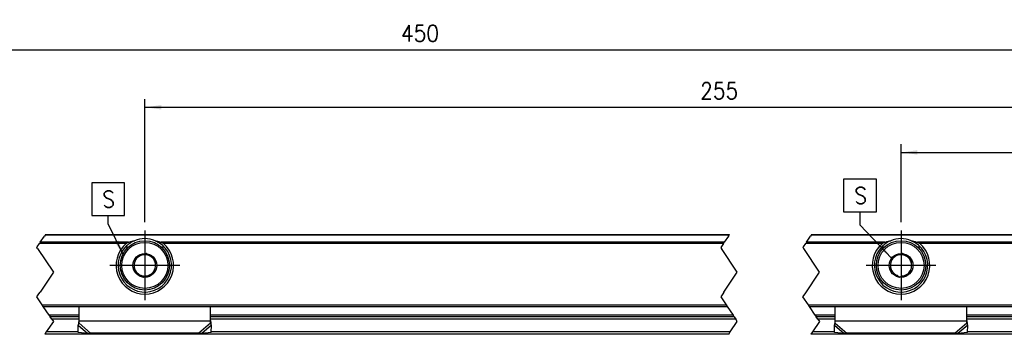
# Model space of a CAD drawing. Header units: millimetres. Extents: x -746 to 1306, y -530 to 1000.
# Tile 10 of 50: x -481 to -361, y 310 to 349. Entities that reach past the tile are written whole.
import ezdxf

# ---------------------------------------------------------------- set-up
doc = ezdxf.new("R2010")
doc.units = ezdxf.units.MM
doc.linetypes.add('DOT_CENTER', pattern=[14, 12, -1, 0, -1])
doc.layers.add('1', color=7, linetype='Continuous')
doc.styles.add('CONVERTER_12', font='txt.shx', dxfattribs={"width": 0.9})
doc.dimstyles.new('ME10_DIM_39', dxfattribs={"dimtxt": 2, "dimasz": 2, "dimexe": 1, "dimexo": 1, "dimgap": 1, "dimtad": 1, "dimdsep": 46, "dimtxsty": 'CONVERTER_12', "dimsah": 1, "dimcen": 0.09, "dimclrd": 2, "dimclre": 2, "dimclrt": 2, "dimadec": 0, "dimazin": 0, "dimtfac": 1, "dimtdec": 4, "dimtix": 1, "dimtmove": 0, "dimatfit": 3, "dimfxl": 1, "dimtolj": 1, "dimtzin": 0, "dimarcsym": 0})
doc.dimstyles.new('ME10_DIM_44', dxfattribs={"dimtxt": 2, "dimasz": 2, "dimexe": 1, "dimexo": 1, "dimgap": 1, "dimtad": 1, "dimdsep": 46, "dimtxsty": 'CONVERTER_12', "dimsah": 1, "dimcen": 0.09, "dimclrd": 2, "dimclre": 2, "dimclrt": 2, "dimadec": 0, "dimazin": 0, "dimtfac": 1, "dimtdec": 4, "dimtix": 1, "dimtmove": 0, "dimatfit": 3, "dimfxl": 1, "dimtolj": 1, "dimtzin": 0, "dimarcsym": 0})
doc.dimstyles.new('ME10_DIM_46', dxfattribs={"dimtxt": 2, "dimasz": 2, "dimexe": 1, "dimexo": 1, "dimgap": 1, "dimtad": 1, "dimdsep": 46, "dimtxsty": 'CONVERTER_12', "dimsah": 1, "dimcen": 0.09, "dimclrd": 2, "dimclre": 2, "dimclrt": 2, "dimadec": 0, "dimazin": 0, "dimtfac": 1, "dimtdec": 4, "dimtix": 1, "dimtmove": 0, "dimatfit": 3, "dimfxl": 1, "dimtolj": 1, "dimtzin": 0, "dimarcsym": 0})
doc.dimstyles.get("Standard").update_dxf_attribs({"dimtxt": 0.18, "dimasz": 0.18, "dimexe": 0.18, "dimexo": 0.0625, "dimgap": 0.09, "dimtad": 0, "dimtih": 1, "dimtoh": 1, "dimdec": 4, "dimzin": 0, "dimdsep": 46, "dimtxsty": 'Standard', "dimcen": 0.09, "dimadec": 0, "dimazin": 0, "dimtfac": 1, "dimtdec": 4, "dimtofl": 0, "dimtmove": 0, "dimatfit": 3, "dimfxl": 1, "dimtolj": 1, "dimtzin": 0, "dimarcsym": 0})

# ---------------------------------------------------------------- blocks, each defined once
blk = doc.blocks.new('SOPORTE_SV2-T__56', base_point=(-582.95, 310.28))
at = {"color": 2, "linetype": 'DOT_CENTER'}
for p, q in [((-477.58, 322.36), (-477.67, 322.22)), ((-477.54, 322.42), (-477.58, 322.36)), ((-394.46, 322.22), (-394.37, 322.36)), ((-394.37, 322.36), (-394.33, 322.42)), ((-384.37, 322.36), (-384.46, 322.22)), ((-384.33, 322.42), (-384.37, 322.36)), ((-478.54, 320.92), (-478.26, 321.34)), ((-478.17, 321.48), (-478.26, 321.34)), ((-478.17, 321.48), (-477.67, 322.22)), ((-395.05, 321.34), (-395.38, 320.85)), ((-395.05, 321.34), (-394.96, 321.48)), ((-394.46, 322.22), (-394.96, 321.48)), ((-385.33, 320.92), (-385.05, 321.34)), ((-384.96, 321.48), (-385.05, 321.34)), ((-384.96, 321.48), (-384.46, 322.22)), ((-478.58, 320.85), (-478.54, 320.92)), ((-478.5, 320.72), (-478.58, 320.85)), ((-478.5, 320.72), (-476.58, 317.85)), ((-395.38, 320.85), (-395.29, 320.72)), ((-393.38, 317.85), (-395.29, 320.72)), ((-385.38, 320.85), (-385.33, 320.92)), ((-385.29, 320.72), (-385.38, 320.85)), ((-383.38, 317.85), (-385.29, 320.72)), ((-476.58, 317.85), (-478.2, 315.42)), ((-394.99, 315.42), (-393.38, 317.85)), ((-385.13, 315.22), (-383.38, 317.85)), ((-478.58, 314.85), (-478.34, 315.22)), ((-478.34, 315.22), (-478.2, 315.42)), ((-395.13, 315.22), (-395.38, 314.85)), ((-394.99, 315.42), (-395.13, 315.22)), ((-385.38, 314.85), (-385.13, 315.22)), ((-477.93, 313.87), (-478.58, 314.85)), ((-477.8, 313.67), (-477.93, 313.87)), ((-395.38, 314.85), (-394.72, 313.87)), ((-394.72, 313.87), (-394.59, 313.67)), ((-384.72, 313.87), (-385.38, 314.85)), ((-384.59, 313.67), (-384.72, 313.87)), ((-477.1, 312.62), (-477.8, 313.67)), ((-394.59, 313.67), (-393.89, 312.62)), ((-383.89, 312.62), (-384.59, 313.67)), ((-476.58, 311.85), (-477.44, 310.57)), ((-477.1, 312.62), (-476.97, 312.42)), ((-476.77, 312.13), (-476.97, 312.42)), ((-476.77, 312.13), (-476.58, 311.85)), ((-394.23, 310.57), (-393.38, 311.85)), ((-393.76, 312.42), (-393.89, 312.62)), ((-393.76, 312.42), (-393.56, 312.13)), ((-393.38, 311.85), (-393.56, 312.13)), ((-383.38, 311.85), (-384.23, 310.57)), ((-383.89, 312.62), (-383.76, 312.42)), ((-383.56, 312.13), (-383.76, 312.42)), ((-383.56, 312.13), (-383.38, 311.85)), ((-477.44, 310.57), (-477.63, 310.28)), ((-394.42, 310.28), (-394.23, 310.57)), ((-384.23, 310.57), (-384.42, 310.28))]:
    blk.add_line(p, q, dxfattribs=at)
at = {"color": 3, "linetype": 'Continuous'}
for p, q in [((-394.37, 322.36), (-477.58, 322.36)), ((-252.37, 322.36), (-384.37, 322.36)), ((-467.72, 321.34), (-478.26, 321.34)), ((-467.44, 321.48), (-478.17, 321.48)), ((-394.96, 321.48), (-463.46, 321.48)), ((-395.05, 321.34), (-463.18, 321.34)), ((-375.72, 321.34), (-385.05, 321.34)), ((-375.44, 321.48), (-384.96, 321.48)), ((-265.44, 321.48), (-371.46, 321.48)), ((-265.72, 321.34), (-371.18, 321.34)), ((-477.93, 313.87), (-394.72, 313.87)), ((-384.72, 313.87), (-252.72, 313.87)), ((-473.45, 312.62), (-477.1, 312.62)), ((-473.45, 312.13), (-476.77, 312.13)), ((-473.45, 311.93), (-457.45, 311.93)), ((-473.45, 311.64), (-472.04, 310.43)), ((-457.45, 311.64), (-458.86, 310.43)), ((-393.89, 312.62), (-457.45, 312.62)), ((-393.56, 312.13), (-457.45, 312.13)), ((-381.45, 312.62), (-383.89, 312.62)), ((-381.45, 312.13), (-383.56, 312.13)), ((-381.45, 311.93), (-365.45, 311.93)), ((-381.45, 311.64), (-380.04, 310.43)), ((-365.45, 311.64), (-366.86, 310.43)), ((-271.45, 312.62), (-365.45, 312.62)), ((-271.45, 312.13), (-365.45, 312.13)), ((-473.54, 310.57), (-477.44, 310.57)), ((-473.56, 311.38), (-472.37, 310.36)), ((-457.34, 311.38), (-458.53, 310.36)), ((-394.23, 310.57), (-457.36, 310.57)), ((-381.54, 310.57), (-384.23, 310.57)), ((-381.56, 311.38), (-380.37, 310.36)), ((-365.34, 311.38), (-366.53, 310.36)), ((-271.54, 310.57), (-365.36, 310.57))]:
    blk.add_line(p, q, dxfattribs=at)
at = {"color": 7, "linetype": 'Continuous'}
for p, q in [((-477.54, 322.42), (-394.33, 322.42)), ((-384.33, 322.42), (-252.33, 322.42)), ((-467.8, 320.92), (-467.44, 320.92)), ((-465.27, 320.1), (-465.6, 319.96)), ((-464.98, 319.88), (-465.27, 320.1)), ((-463.46, 320.92), (-463.1, 320.92)), ((-375.8, 320.92), (-375.44, 320.92)), ((-373.27, 320.1), (-373.6, 319.96)), ((-372.98, 319.88), (-373.27, 320.1)), ((-371.46, 320.92), (-371.1, 320.92)), ((-466.6, 319.54), (-466.65, 319.18)), ((-466.26, 319.68), (-466.6, 319.54)), ((-464.12, 319.23), (-464.41, 319.45)), ((-464.17, 318.87), (-464.12, 319.23)), ((-374.6, 319.54), (-374.65, 319.18)), ((-374.26, 319.68), (-374.6, 319.54)), ((-372.12, 319.23), (-372.41, 319.45)), ((-372.17, 318.87), (-372.12, 319.23)), ((-466.73, 318.47), (-466.78, 318.11)), ((-466.78, 318.11), (-466.49, 317.89)), ((-465.92, 317.46), (-465.63, 317.24)), ((-464.64, 317.66), (-464.3, 317.8)), ((-464.3, 317.8), (-464.25, 318.16)), ((-374.73, 318.47), (-374.78, 318.11)), ((-374.78, 318.11), (-374.49, 317.89)), ((-373.92, 317.46), (-373.63, 317.24)), ((-372.64, 317.66), (-372.3, 317.8)), ((-372.3, 317.8), (-372.25, 318.16)), ((-465.63, 317.24), (-465.3, 317.38)), ((-373.63, 317.24), (-373.3, 317.38)), ((-477.8, 313.67), (-394.59, 313.67)), ((-473.45, 311.95), (-473.45, 313.67)), ((-457.45, 311.95), (-457.45, 313.67)), ((-384.59, 313.67), (-252.59, 313.67)), ((-381.45, 311.95), (-381.45, 313.67)), ((-365.45, 311.95), (-365.45, 313.67)), ((-473.45, 312.42), (-476.97, 312.42)), ((-473.51, 311.55), (-473.56, 311.38)), ((-473.45, 311.93), (-473.45, 311.95)), ((-473.45, 311.64), (-473.45, 311.93)), ((-393.76, 312.42), (-457.45, 312.42)), ((-457.45, 311.93), (-457.45, 311.95)), ((-457.45, 311.64), (-457.45, 311.93)), ((-457.34, 311.38), (-457.39, 311.55)), ((-381.45, 312.42), (-383.76, 312.42)), ((-381.51, 311.55), (-381.56, 311.38)), ((-381.45, 311.93), (-381.45, 311.95)), ((-381.45, 311.64), (-381.45, 311.93)), ((-271.45, 312.42), (-365.45, 312.42)), ((-365.45, 311.93), (-365.45, 311.95)), ((-365.45, 311.64), (-365.45, 311.93)), ((-365.34, 311.38), (-365.39, 311.55)), ((-394.42, 310.28), (-477.63, 310.28)), ((-473.54, 310.49), (-473.56, 311.38)), ((-472.37, 310.36), (-473.54, 310.49)), ((-458.86, 310.43), (-472.04, 310.43)), ((-457.36, 310.49), (-458.53, 310.36)), ((-457.36, 310.49), (-457.34, 311.38)), ((-252.42, 310.28), (-384.42, 310.28)), ((-381.54, 310.49), (-381.56, 311.38)), ((-380.37, 310.36), (-381.54, 310.49)), ((-366.86, 310.43), (-380.04, 310.43)), ((-365.36, 310.49), (-366.53, 310.36)), ((-365.36, 310.49), (-365.34, 311.38))]:
    blk.add_line(p, q, dxfattribs=at)
for centre, radius in [((-465.45, 318.67), 3), ((-373.45, 318.67), 3), ((-465.45, 318.67), 1.45), ((-373.45, 318.67), 1.45), ((-465.45, 318.67), 0.05), ((-373.45, 318.67), 0.05)]:
    blk.add_circle(centre, radius, dxfattribs=at)
at = {"color": 3, "linetype": 'Continuous'}
for centre in [(-465.45, 318.67), (-373.45, 318.67)]:
    blk.add_circle(centre, 2.8, dxfattribs=at)
at = {"color": 7, "linetype": 'Continuous'}
for centre, radius, start, end in [((-465.45, 318.67), 3.5, 130.3552, 49.6448), ((-465.45, 318.67), 3.25, 136.2373, 67.3801), ((-465.45, 318.67), 3.25, 112.6199, 136.2373), ((-465.45, 318.67), 3.25, 67.3801, 112.6199), ((-373.45, 318.67), 3.5, 130.3552, 49.6448), ((-373.45, 318.67), 3.25, 136.2373, 67.3801), ((-373.45, 318.67), 3.25, 112.6199, 136.2373), ((-373.45, 318.67), 3.25, 67.3801, 112.6199), ((-465.45, 318.67), 1.3, 96.839, 128.7237), ((-465.45, 318.67), 1.3, 68.7237, 96.839), ((-465.45, 318.67), 1.3, 36.839, 68.7237), ((-373.45, 318.67), 1.3, 96.839, 128.7237), ((-373.45, 318.67), 1.3, 68.7237, 96.839), ((-373.45, 318.67), 1.3, 36.839, 68.7237), ((-465.45, 318.67), 1.3, 156.839, 188.7237), ((-465.45, 318.67), 1.3, 128.7237, 156.839), ((-465.45, 318.67), 1.3, 8.7237, 36.839), ((-465.45, 318.67), 1.3, 336.839, 8.7237), ((-373.45, 318.67), 1.3, 156.839, 188.7237), ((-373.45, 318.67), 1.3, 128.7237, 156.839), ((-373.45, 318.67), 1.3, 8.7237, 36.839), ((-373.45, 318.67), 1.3, 336.839, 8.7237), ((-465.45, 318.67), 1.3, 188.7237, 216.839), ((-465.45, 318.67), 1.3, 216.839, 248.7237), ((-465.45, 318.67), 1.3, 248.7237, 276.839), ((-465.45, 318.67), 1.3, 276.839, 308.7237), ((-465.45, 318.67), 1.3, 308.7237, 336.839), ((-373.45, 318.67), 1.3, 188.7237, 216.839), ((-373.45, 318.67), 1.3, 216.839, 248.7237), ((-373.45, 318.67), 1.3, 276.839, 308.7237), ((-373.45, 318.67), 1.3, 308.7237, 336.839)]:
    blk.add_arc(centre, radius, start, end, dxfattribs=at)
for points, knots in [([(-467.72, 321.34), (-467.71, 321.35), (-467.69, 321.36), (-467.65, 321.38), (-467.62, 321.4), (-467.57, 321.43), (-467.51, 321.46), (-467.46, 321.47), (-467.44, 321.48)], [0, 0, 0, 0, 0.0380214, 0.0796474, 0.1179557, 0.1585175, 0.2443338, 0.3133301, 0.3133301, 0.3133301, 0.3133301]), ([(-467.44, 321.48), (-467.38, 321.5), (-467.26, 321.54), (-467.07, 321.59), (-466.89, 321.63), (-466.76, 321.66), (-466.7, 321.67)], [0, 0, 0, 0, 0.1903328, 0.3787731, 0.5718064, 0.763547, 0.763547, 0.763547, 0.763547]), ([(-464.2, 321.67), (-464.14, 321.66), (-464.01, 321.63), (-463.83, 321.59), (-463.64, 321.54), (-463.52, 321.5), (-463.46, 321.48)], [0, 0, 0, 0, 0.1913805, 0.384016, 0.5730545, 0.7635471, 0.7635471, 0.7635471, 0.7635471]), ([(-463.46, 321.48), (-463.44, 321.47), (-463.39, 321.45), (-463.33, 321.43), (-463.28, 321.4), (-463.25, 321.38), (-463.21, 321.36), (-463.19, 321.35), (-463.18, 321.34)], [0, 0, 0, 0, 0.0793997, 0.1547809, 0.192007, 0.2336513, 0.2752955, 0.3133323, 0.3133323, 0.3133323, 0.3133323]), ([(-375.72, 321.34), (-375.71, 321.35), (-375.68, 321.36), (-375.65, 321.39), (-375.62, 321.4), (-375.57, 321.43), (-375.51, 321.46), (-375.46, 321.47), (-375.44, 321.48)], [0, 0, 0, 0, 0.0423093, 0.0796464, 0.1212907, 0.1585163, 0.2443325, 0.3133288, 0.3133288, 0.3133288, 0.3133288]), ([(-375.44, 321.48), (-375.38, 321.5), (-375.26, 321.54), (-375.07, 321.59), (-374.89, 321.63), (-374.76, 321.66), (-374.7, 321.67)], [0, 0, 0, 0, 0.1903328, 0.3787731, 0.5717765, 0.763547, 0.763547, 0.763547, 0.763547]), ([(-372.2, 321.67), (-372.14, 321.66), (-372.01, 321.63), (-371.83, 321.59), (-371.64, 321.54), (-371.52, 321.5), (-371.46, 321.48)], [0, 0, 0, 0, 0.1915728, 0.384016, 0.5730081, 0.7635471, 0.7635471, 0.7635471, 0.7635471]), ([(-371.46, 321.48), (-371.43, 321.47), (-371.38, 321.45), (-371.32, 321.43), (-371.28, 321.4), (-371.25, 321.38), (-371.22, 321.36), (-371.19, 321.35), (-371.18, 321.34)], [0, 0, 0, 0, 0.0898239, 0.1547798, 0.1953417, 0.2336504, 0.2710018, 0.3133304, 0.3133304, 0.3133304, 0.3133304]), ([(-473.56, 311.38), (-473.55, 311.4), (-473.53, 311.44), (-473.5, 311.51), (-473.48, 311.57), (-473.46, 311.62), (-473.45, 311.64)], [0, 0, 0, 0, 0.0660342, 0.1356749, 0.2077706, 0.2833141, 0.2833141, 0.2833141, 0.2833141]), ([(-473.51, 311.55), (-473.5, 311.59), (-473.48, 311.65), (-473.47, 311.76), (-473.45, 311.85), (-473.45, 311.92), (-473.45, 311.95)], [0, 0, 0, 0, 0.1157036, 0.21058, 0.3123664, 0.4089231, 0.4089231, 0.4089231, 0.4089231]), ([(-457.45, 311.95), (-457.45, 311.92), (-457.45, 311.85), (-457.43, 311.76), (-457.42, 311.65), (-457.4, 311.59), (-457.39, 311.55)], [0, 0, 0, 0, 0.0965567, 0.1983431, 0.2932195, 0.4089231, 0.4089231, 0.4089231, 0.4089231]), ([(-457.34, 311.38), (-457.35, 311.4), (-457.37, 311.44), (-457.4, 311.51), (-457.42, 311.57), (-457.44, 311.62), (-457.45, 311.64)], [0, 0, 0, 0, 0.0660342, 0.1356749, 0.2077706, 0.2833141, 0.2833141, 0.2833141, 0.2833141]), ([(-381.56, 311.38), (-381.55, 311.4), (-381.53, 311.44), (-381.5, 311.51), (-381.48, 311.57), (-381.46, 311.62), (-381.45, 311.64)], [0, 0, 0, 0, 0.0660342, 0.1356749, 0.2077706, 0.2833141, 0.2833141, 0.2833141, 0.2833141]), ([(-381.51, 311.55), (-381.5, 311.58), (-381.48, 311.65), (-381.47, 311.75), (-381.45, 311.85), (-381.45, 311.92), (-381.45, 311.95)], [0, 0, 0, 0, 0.1008027, 0.2105794, 0.306291, 0.4089214, 0.4089214, 0.4089214, 0.4089214]), ([(-365.45, 311.95), (-365.45, 311.92), (-365.45, 311.85), (-365.43, 311.75), (-365.42, 311.65), (-365.4, 311.58), (-365.39, 311.55)], [0, 0, 0, 0, 0.1026304, 0.1983419, 0.3081187, 0.4089214, 0.4089214, 0.4089214, 0.4089214]), ([(-365.34, 311.38), (-365.35, 311.4), (-365.37, 311.44), (-365.4, 311.51), (-365.42, 311.57), (-365.44, 311.62), (-365.45, 311.64)], [0, 0, 0, 0, 0.0660342, 0.1356749, 0.2077706, 0.2833141, 0.2833141, 0.2833141, 0.2833141]), ([(-472.04, 310.43), (-472.06, 310.42), (-472.12, 310.41), (-472.2, 310.39), (-472.29, 310.37), (-472.34, 310.36), (-472.37, 310.36)], [0, 0, 0, 0, 0.0894086, 0.1715137, 0.2588192, 0.3386073, 0.3386073, 0.3386073, 0.3386073]), ([(-458.53, 310.36), (-458.56, 310.36), (-458.62, 310.37), (-458.7, 310.39), (-458.78, 310.41), (-458.84, 310.42), (-458.86, 310.43)], [0, 0, 0, 0, 0.083534, 0.1670936, 0.252779, 0.3386073, 0.3386073, 0.3386073, 0.3386073]), ([(-380.04, 310.43), (-380.06, 310.42), (-380.12, 310.41), (-380.2, 310.39), (-380.28, 310.37), (-380.34, 310.36), (-380.37, 310.36)], [0, 0, 0, 0, 0.0858283, 0.1715137, 0.2550732, 0.3386073, 0.3386073, 0.3386073, 0.3386073]), ([(-366.53, 310.36), (-366.56, 310.36), (-366.61, 310.37), (-366.7, 310.39), (-366.78, 310.41), (-366.84, 310.42), (-366.86, 310.43)], [0, 0, 0, 0, 0.0797881, 0.1670936, 0.252779, 0.3386073, 0.3386073, 0.3386073, 0.3386073])]:
    blk.add_open_spline(points, degree=3, knots=knots, dxfattribs=at)
at = {"layer": '1', "color": 2, "linetype": 'DOT_CENTER'}
for p, q in [((-465.45, 322.92), (-465.45, 314.42)), ((-465.45, 322.92), (-465.45, 314.42)), ((-373.45, 322.92), (-373.45, 314.42)), ((-461.2, 318.67), (-469.7, 318.67)), ((-461.2, 318.67), (-469.7, 318.67)), ((-369.2, 318.67), (-377.7, 318.67))]:
    blk.add_line(p, q, dxfattribs=at)
blk = doc.blocks.new('*D103')
at = {"layer": '1', "color": 2, "linetype": 'Continuous'}
for p, q in [((-520.45, 323.92), (-520.45, 345.91)), ((-318.45, 322.07), (-318.45, 345.91)), ((-520.45, 344.91), (-318.45, 344.91))]:
    blk.add_line(p, q, dxfattribs=at)
at = {"layer": '1', "color": 2}
for points in [[(-518.45, 345.17), (-518.45, 344.64), (-520.45, 344.91)], [(-320.45, 344.64), (-320.45, 345.17), (-318.45, 344.91)]]:
    blk.add_solid(points, dxfattribs=at)
at = {"layer": '1', "color": 2, "insert": (-434.28, 345.91), "char_height": 2, "attachment_point": 7, "rotation": 0.0001, "line_spacing_factor": 0.60024, "style": 'CONVERTER_12'}
blk.add_mtext('450', dxfattribs=at)
blk = doc.blocks.new('*D108')
at = {"layer": '1', "color": 2, "linetype": 'Continuous'}
for p, q in [((-465.45, 323.92), (-465.45, 338.91)), ((-465.45, 337.91), (-318.45, 337.91)), ((-318.45, 322.32), (-318.45, 338.91))]:
    blk.add_line(p, q, dxfattribs=at)
at = {"layer": '1', "color": 2}
for points in [[(-463.45, 338.17), (-463.45, 337.64), (-465.45, 337.91)], [(-320.45, 337.64), (-320.45, 338.17), (-318.45, 337.91)]]:
    blk.add_solid(points, dxfattribs=at)
at = {"layer": '1', "color": 2, "insert": (-397.89, 338.91), "char_height": 2, "attachment_point": 7, "rotation": 0.0001, "line_spacing_factor": 0.60024, "style": 'CONVERTER_12'}
blk.add_mtext('255', dxfattribs=at)
blk = doc.blocks.new('*D110')
at = {"layer": '1', "color": 2, "linetype": 'Continuous'}
for p, q in [((-373.45, 323.92), (-373.45, 333.41)), ((-318.45, 322.32), (-318.45, 333.41)), ((-373.45, 332.41), (-318.45, 332.41))]:
    blk.add_line(p, q, dxfattribs=at)
at = {"layer": '1', "color": 2}
for points in [[(-371.45, 332.68), (-371.45, 332.15), (-373.45, 332.41)], [(-320.45, 332.15), (-320.45, 332.68), (-318.45, 332.41)]]:
    blk.add_solid(points, dxfattribs=at)
at = {"layer": '1', "color": 2, "insert": (-347.45, 333.41), "char_height": 2, "attachment_point": 7, "rotation": 0.0001, "line_spacing_factor": 0.60024, "style": 'CONVERTER_12'}
blk.add_mtext('55', dxfattribs=at)
blk = doc.blocks.new('Top2', base_point=(-495.45, 316.35))
at = {"layer": '1', "color": 2}
for points in [[(-471.915, 328.722), (-471.915, 324.722), (-467.915, 324.722), (-467.915, 328.722)], [(-380.432, 329.167), (-380.432, 325.167), (-376.432, 325.167), (-376.432, 329.167)]]:
    blk.add_lwpolyline(points, close=True, dxfattribs=at)
for points in [[(-469.119, 321.504), (-468.646, 321.736), (-468.001, 319.825)], [(-376.169, 320.811), (-375.788, 321.174), (-374.599, 319.544)]]:
    blk.add_solid(points, dxfattribs=at)
blk.add_blockref('SOPORTE_SV2-T__56', (-582.95, 310.279))
at = {"layer": '1', "color": 2, "style": 'CONVERTER_12', "width": 0.9}
for p in [(-470.615, 325.722), (-379.132, 326.167)]:
    blk.add_text('S', height=2, dxfattribs=at).set_placement(p)
at = {"layer": '1'}
for base, p1, p2, dimstyle, picture, middle in [((-520.45, 344.907), (-318.45, 321.071), (-520.45, 322.921), 'ME10_DIM_39', '*D103', (-431.885, 346.907)), ((-465.45, 337.907), (-318.45, 321.321), (-465.45, 322.921), 'ME10_DIM_44', '*D108', (-395.488, 339.907)), ((-373.45, 332.413), (-318.45, 321.321), (-373.45, 322.921), 'ME10_DIM_46', '*D110', (-345.95, 334.413))]:
    dim = blk.add_linear_dim(base=base, p1=p1, p2=p2, dimstyle=dimstyle, dxfattribs=at)
    dim.commit()
    dim.dimension.update_dxf_attribs({"geometry": picture, "text_midpoint": middle, "text_rotation": 0.00014})
at = {"layer": '1', "color": 2, "linetype": 'Continuous', "has_arrowhead": 0}
for points in [[(-468.001, 319.825), (-469.915, 323.722), (-469.915, 324.722)], [(-374.599, 319.544), (-378.432, 323.57), (-378.432, 325.167)]]:
    blk.add_leader(points, dimstyle='Standard', dxfattribs=at)

msp = doc.modelspace()

# ---------------------------------------------------------------- block references
msp.add_blockref('Top2', (-495.45, 316.35))

doc.saveas('drawing.dxf')
